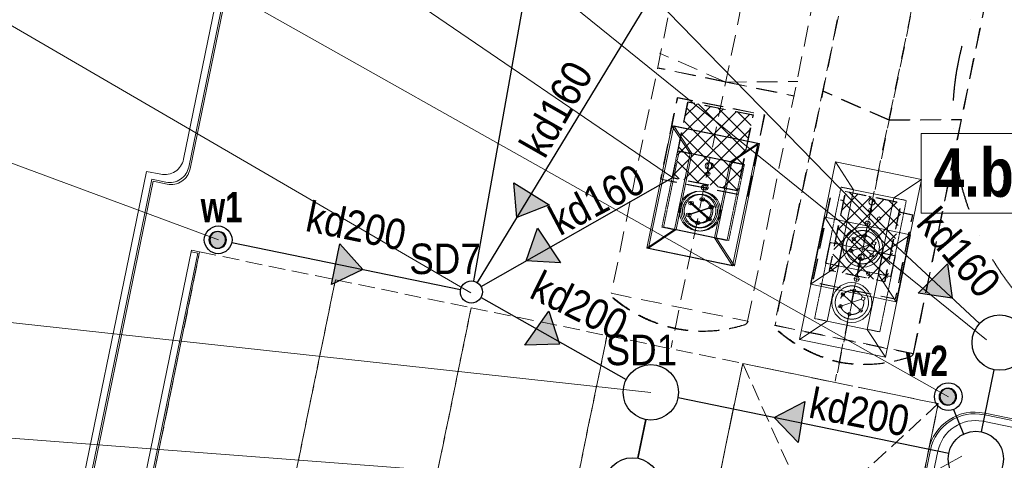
# Model space of a CAD drawing. Header units: millimetres. Extents: x 19047 to 276906, y -533553 to -451719.
# Tile 22 of 36: x 37189 to 54949, y -482709 to -474762. Entities that reach past the tile are written whole.
import ezdxf
from ezdxf.lldxf.tags import DXFTag

# ---------------------------------------------------------------- set-up
doc = ezdxf.new("R2010")
doc.units = ezdxf.units.MM
doc.header["$MEASUREMENT"] = 0
for name, pattern in [('DASHDOT', [1000, 500, -250, 0, -250]), ('DASHED', [19.05, 12.7, -6.35]), ('Krawędzie ukryte drobniejsze', [425, 300, -125]), ('Krawędzie ukryte drobniejsze kopia', [562.5, 375, -187.5]), ('Krawędzie ukryte dłuższe', [1125, 1000, -125])]:
    doc.linetypes.add(name, pattern=pattern)
for name, color, linetype, lineweight in [('0_Nr_pióra__101', 7, 'Continuous', 5), ('__TECHNOLOGIA_100_Nr_pióra__7', 7, 'Continuous', 13), ('ODLEGŁOŚCI BEZPIECZNE OD LPG', 1, 'DASHED', 30), ('ODLEGŁOŚCI BEZPIECZNE OD PALIW PŁYNNYCH', 30, 'DASHDOT', 30), ('PZT - strefy zagrożenia wybuchem_Nr_pióra__239', 6, 'Continuous', 13), ('PZT elementy dodatkowe_Nr_pióra__1', 7, 'Continuous', 13), ('PZT elementy dodatkowe_Nr_pióra__101', 7, 'Continuous', 5), ('PZT kanalizacja_Nr_pióra__19', 255, 'Continuous', 0), ('PZT kanalizacja_Nr_pióra__206', 7, 'Continuous', 30), ('PZT_Nr_pióra__1', 7, 'Continuous', 13), ('PZT_Nr_pióra__101', 7, 'Continuous', 5), ('PZT_Nr_pióra__41', 7, 'Continuous', 15)]:
    doc.layers.add(name, color=color, linetype=linetype, lineweight=lineweight)
doc.layers.add('IS_Węzeł_sieci_kanalizacyjnej_-_opisy', color=7, linetype='Continuous')
doc.layers.add('PZT_i_KD', color=7, linetype='Continuous', lineweight=30, true_color=0x136734)
doc.layers.add('PZT_Nr_pióra__201', color=7, linetype='Continuous', lineweight=5, true_color=0x595959)
doc.styles.add('GENERATED_STYLE_9', font='txt')
tags = doc.linetypes.add('SOLID', pattern=[10, 10, 0]).pattern_tags.tags
tags[6:7] = [DXFTag(74, 4), DXFTag(75, 0), DXFTag(340, '0'), DXFTag(46, 0.0), DXFTag(50, 0.0), DXFTag(44, 0.0), DXFTag(45, 0.0)]
tags[4:5] = [DXFTag(74, 4), DXFTag(75, 0), DXFTag(340, '0'), DXFTag(46, 0.0), DXFTag(50, 0.0), DXFTag(44, 0.0), DXFTag(45, 0.0)]
pattern_1 = [(45, (21982.28, 217823.63), (-141.421356, 141.421356), []), (135, (21982.28, 217823.63), (141.421356, 141.421356), [])]

# ---------------------------------------------------------------- blocks, each defined once
blk = doc.blocks.new('Etykieta_4', base_point=(26794, -691071))
at = {"layer": '0_Nr_pióra__101', "linetype": 'Continuous'}
for p, q in [((27634, -689628), (25954, -689628)), ((25954, -689628), (25954, -691069)), ((27634, -691069), (27634, -689628)), ((25954, -691069), (27634, -691069))]:
    blk.add_line(p, q, dxfattribs=at)
at = {"layer": '0_Nr_pióra__101', "insert": (27194, -689898), "char_height": 875, "attachment_point": 2, "style": 'GENERATED_STYLE_9'}
blk.add_mtext('\\A1;{\\pt0,101000;\\fArial Narrow|b1|i0|c238|p34;4.a \\fArial Narrow|b1|i0|c238|p34;\\A1{\\H.66x;\\S^  ;}\\fArial Narrow|b1|i0|c238|p34;\\fArial Narrow|b1|i0|c238|p34;\\A1{\\H.66x;\\S^  ;}\\fArial Narrow|b1|i0|c238|p34;\\fArial Narrow|b1|i0|c238|p34;\\fArial Narrow|b1|i0|c238|p34;\\fArial Narrow|b1|i0|c238|p34;\\fArial Narrow|b1|i0|c238|p34;\\fArial Narrow|b1|i0|c238|p34;\\fArial Narrow|b1|i0|c238|p34;\\fArial Narrow|b1|i0|c238|p34;\\fArial Narrow|b1|i0|c238|p34;\\fArial Narrow|b1|i0|c238|p34;\\fArial Narrow|b1|i0|c238|p34;\\fArial Narrow|b1|i0|c238|p34;\\fArial Narrow|b1|i0|c238|p34;\\fArial Narrow|b1|i0|c238|p34;\\fArial Narrow|b1|i0|c238|p34;\\fArial Narrow|b1|i0|c238|p34;\\fArial Narrow|b1|i0|c238|p34;\\fArial Narrow|b1|i0|c238|p34;\\fArial Narrow|b1|i0|c238|p34;\\fArial Narrow|b1|i0|c238|p34;\\fArial Narrow|b1|i0|c238|p34;\\fArial Narrow|b1|i0|c238|p34;\\fArial Narrow|b1|i0|c238|p34;\\fArial Narrow|b1|i0|c238|p34;\\fArial Narrow|b1|i0|c238|p34;\\fArial Narrow|b1|i0|c238|p34;}', dxfattribs=at)
blk = doc.blocks.new('Etykieta_11', base_point=(32475, -696079))
at = {"layer": '0_Nr_pióra__101', "linetype": 'Continuous'}
for p, q in [((33484, -694636), (31467, -694636)), ((31467, -694636), (31467, -696077)), ((33484, -696077), (33484, -694636)), ((31467, -696077), (33484, -696077))]:
    blk.add_line(p, q, dxfattribs=at)
at = {"layer": '0_Nr_pióra__101', "insert": (32875, -694905), "char_height": 875, "attachment_point": 2, "style": 'GENERATED_STYLE_9'}
blk.add_mtext('\\A1;{\\pt0,101000;\\fArial Narrow|b1|i0|c238|p34;4.b  \\fArial Narrow|b1|i0|c238|p34;\\A1{\\H.66x;\\S^  ;}\\fArial Narrow|b1|i0|c238|p34;\\fArial Narrow|b1|i0|c238|p34;\\A1{\\H.66x;\\S^  ;}\\fArial Narrow|b1|i0|c238|p34;\\fArial Narrow|b1|i0|c238|p34;\\fArial Narrow|b1|i0|c238|p34;\\fArial Narrow|b1|i0|c238|p34;\\fArial Narrow|b1|i0|c238|p34;\\fArial Narrow|b1|i0|c238|p34;\\fArial Narrow|b1|i0|c238|p34;\\fArial Narrow|b1|i0|c238|p34;\\fArial Narrow|b1|i0|c238|p34;\\fArial Narrow|b1|i0|c238|p34;\\fArial Narrow|b1|i0|c238|p34;\\fArial Narrow|b1|i0|c238|p34;\\fArial Narrow|b1|i0|c238|p34;\\fArial Narrow|b1|i0|c238|p34;\\fArial Narrow|b1|i0|c238|p34;\\fArial Narrow|b1|i0|c238|p34;\\fArial Narrow|b1|i0|c238|p34;\\fArial Narrow|b1|i0|c238|p34;\\fArial Narrow|b1|i0|c238|p34;\\fArial Narrow|b1|i0|c238|p34;\\fArial Narrow|b1|i0|c238|p34;\\fArial Narrow|b1|i0|c238|p34;\\fArial Narrow|b1|i0|c238|p34;\\fArial Narrow|b1|i0|c238|p34;\\fArial Narrow|b1|i0|c238|p34;\\fArial Narrow|b1|i0|c238|p34;}', dxfattribs=at)

msp = doc.modelspace()

# ---------------------------------------------------------------- hatches: boundary and pattern name
at = {"layer": 'PZT - strefy zagrożenia wybuchem_Nr_pióra__239', "linetype": 'Continuous'}
h = msp.add_hatch(dxfattribs=at)
h.set_pattern_fill('Siatka_5x5_ukośna', color=256, style=0, pattern_type=2)
h.set_pattern_definition(pattern_1)
h.paths.add_polyline_path([(48965, -477611), (50143, -477844), (50423, -476478), (49246, -476246)])
h = msp.add_hatch(dxfattribs=at)
h.set_pattern_fill('Siatka_5x5_ukośna', color=256, style=0, pattern_type=2)
h.set_pattern_definition(pattern_1)
h.paths.add_polyline_path([(51798, -479279), (52827, -479490), (53119, -478070), (52090, -477858)])
at = {"layer": 'PZT kanalizacja_Nr_pióra__19', "linetype": 'Continuous', "lineweight": 0, "true_color": 0x3f3f3f}
for points in [[(40603, -478733, 1), (40903, -478733, 1)], [(40619, -478733, 1), (40919, -478733, 1)], [(53772, -481563, 1), (54072, -481563, 1)], [(53788, -481560, 1), (54088, -481560, 1)]]:
    msp.add_hatch(color=250, dxfattribs=at).paths.add_polyline_path(points)
at = {"layer": 'PZT_i_KD'}
for points in [[(46154, -478328), (46737, -478103), (46101, -477705)], [(46322, -479112), (46946, -479147), (46530, -478523)], [(43380, -479269), (42964, -478802), (42816, -479537)], [(54011, -479785), (53924, -479166), (53392, -479695)], [(46925, -480614), (46733, -480019), (46300, -480632)], [(50796, -481939), (51232, -482387), (51349, -481646)]]:
    msp.add_hatch(color=256, dxfattribs=at).paths.add_polyline_path(points)

# ---------------------------------------------------------------- linework, layer by layer
at = {"layer": '__TECHNOLOGIA_100_Nr_pióra__7', "linetype": 'Continuous'}
for p, q in [((48954, -476677), (48502, -478881)), ((48985, -476677), (48532, -478881)), ((48954, -476677), (50502, -476995)), ((49280, -477178), (48954, -476677)), ((48985, -476677), (50532, -476995)), ((49310, -477178), (48985, -476677)), ((50005, -477327), (50502, -476995)), ((50035, -477326), (50532, -476995)), ((50502, -476995), (50049, -479199)), ((50532, -476995), (50080, -479199)), ((48998, -478549), (49280, -477178)), ((49029, -478549), (49310, -477178)), ((49280, -477178), (50005, -477327)), ((49310, -477178), (50035, -477326)), ((49723, -478698), (50005, -477327)), ((49753, -478698), (50035, -477326)), ((51905, -477327), (51452, -479531)), ((51905, -477327), (53453, -477645)), ((52231, -477828), (51905, -477327)), ((52955, -477977), (53453, -477645)), ((53453, -477645), (53000, -479849)), ((51949, -479199), (52231, -477828)), ((52231, -477828), (52955, -477977)), ((52674, -479348), (52955, -477977)), ((51709, -478326), (51256, -480530)), ((51709, -478326), (53256, -478644)), ((52034, -478826), (51709, -478326)), ((48502, -478881), (48999, -478549)), ((48532, -478881), (49029, -478549)), ((48998, -478549), (49723, -478698)), ((49028, -478549), (49753, -478698)), ((50049, -479199), (49724, -478698)), ((50080, -479199), (49754, -478698)), ((52759, -478975), (53256, -478644)), ((53256, -478644), (52804, -480848)), ((48502, -478881), (50049, -479199)), ((48532, -478881), (50080, -479199)), ((51752, -480198), (52034, -478826)), ((52034, -478826), (52759, -478975)), ((52477, -480347), (52759, -478975)), ((51452, -479531), (51949, -479200)), ((51949, -479199), (52674, -479348)), ((53000, -479849), (52675, -479349)), ((51452, -479531), (53000, -479849)), ((51256, -480530), (51753, -480198)), ((51752, -480198), (52477, -480347)), ((52804, -480848), (52478, -480347)), ((51256, -480530), (52804, -480848))]:
    msp.add_line(p, q, dxfattribs=at)
at = {"layer": '__TECHNOLOGIA_100_Nr_pióra__7', "linetype": 'DASHED'}
for p, q in [((49055, -477131), (48773, -478503)), ((49085, -477131), (48803, -478503)), ((49055, -477131), (49280, -477178)), ((49085, -477131), (49310, -477178)), ((50230, -477373), (49948, -478744)), ((50260, -477373), (49979, -478744)), ((50005, -477327), (50230, -477373)), ((50035, -477326), (50260, -477373)), ((52005, -477782), (51724, -479153)), ((52005, -477782), (52231, -477828)), ((53181, -478023), (52899, -479395)), ((52955, -477977), (53181, -478023)), ((48773, -478503), (48998, -478549)), ((48803, -478503), (49028, -478549)), ((49723, -478698), (49948, -478744)), ((49753, -478698), (49979, -478744)), ((51809, -478780), (51527, -480152)), ((51809, -478780), (52034, -478826)), ((52759, -478975), (52984, -479022)), ((51724, -479153), (51949, -479199)), ((52984, -479022), (52703, -480393)), ((52674, -479348), (52899, -479395)), ((51527, -480152), (51752, -480198)), ((52477, -480347), (52703, -480393))]:
    msp.add_line(p, q, dxfattribs=at)
at = {"layer": '__TECHNOLOGIA_100_Nr_pióra__7', "linetype": 'DASHDOT'}
for p, q in [((49606, -477805), (49503, -477784)), ((49615, -477801), (49512, -477779)), ((49251, -478042), (49644, -478391)), ((49281, -478042), (49675, -478391)), ((49691, -478132), (49191, -478298)), ((49721, -478132), (49222, -478298)), ((52535, -478451), (52433, -478430)), ((52201, -478692), (52595, -479042)), ((52641, -478783), (52628, -478787)), ((52571, -478806), (52142, -478949)), ((52339, -479449), (52236, -479428)), ((52374, -479804), (51946, -479947)), ((52005, -479691), (52398, -480040)), ((52445, -479781), (52431, -479786))]:
    msp.add_line(p, q, dxfattribs=at)
at = {"layer": '__TECHNOLOGIA_100_Nr_pióra__7', "linetype": 'Continuous'}
for centre, radius in [((49612, -477399), 57), ((49642, -477399), 57), ((49582, -477545), 30), ((49612, -477545), 30), ((49444, -478214), 360), ((49475, -478214), 360), ((49531, -477790), 45), ((49562, -477790), 45), ((49283, -478071), 30.5), ((49314, -478071), 30.5), ((49487, -478003), 30), ((49518, -478003), 30), ((52562, -478049), 57), ((49240, -478282), 30.5), ((49271, -478282), 30.5), ((49649, -478146), 30), ((49679, -478146), 30), ((52532, -478195), 30), ((49401, -478425), 30), ((49431, -478424), 30), ((49605, -478357), 30.5), ((49635, -478357), 30.5), ((52482, -478440), 45), ((52691, -478348), 30), ((52395, -478864), 360), ((52234, -478722), 30.5), ((52438, -478654), 30), ((52599, -478797), 30), ((52191, -478932), 30.5), ((52556, -479007), 30.5), ((52366, -479048), 57), ((52352, -479075), 30), ((52336, -479194), 30), ((52495, -479346), 30), ((52198, -479863), 360), ((52286, -479438), 45), ((52242, -479652), 30), ((52038, -479720), 30.5), ((52403, -479795), 30), ((51994, -479931), 30.5), ((52359, -480006), 30.5), ((52155, -480073), 30)]:
    msp.add_circle(centre, radius, dxfattribs=at)
at = {"layer": '__TECHNOLOGIA_100_Nr_pióra__7', "linetype": 'DASHED'}
for centre in [(49445, -478214), (49475, -478214), (52395, -478865), (52199, -479863)]:
    msp.add_circle(centre, 300, dxfattribs=at)
at = {"layer": '__TECHNOLOGIA_100_Nr_pióra__7', "linetype": 'DASHDOT'}
for centre, start, end in [((49445, -478214), 310.1904, 190.2054), ((49475, -478214), 310.1904, 190.2054), ((49445, -478214), 206.4592, 310.1904), ((49475, -478214), 206.4592, 310.1904), ((52395, -478864), 26.401, 190.2054), ((52395, -478864), 190.2054, 310.1904), ((52395, -478864), 326.4734, 10.3984), ((52199, -479863), 26.401, 190.2054), ((52199, -479863), 326.4734, 10.3984), ((52199, -479863), 190.2054, 310.1904)]:
    msp.add_arc(centre, 215, start, end, dxfattribs=at)
at = {"layer": 'IS_Węzeł_sieci_kanalizacyjnej_-_opisy', "linetype": 'SOLID', "lineweight": 20, "ltscale": 10}
for p, q in [((36076, -461475), (52941, -478785)), ((35469, -465068), (54626, -480538)), ((34857, -467975), (48965, -477611)), ((34985, -470895), (53943, -481564)), ((34761, -473545), (45326, -479686)), ((34452, -476394), (40772, -478732)), ((33977, -479890), (48574, -481485)), ((26742, -481529), (48242, -483162)), ((30750, -495445), (54184, -482635))]:
    msp.add_line(p, q, dxfattribs=at)
at = {"layer": 'ODLEGŁOŚCI BEZPIECZNE OD LPG', "ltscale": 100}
msp.add_circle((61672, -468544), 8000, dxfattribs=at)
at = {"layer": 'ODLEGŁOŚCI BEZPIECZNE OD PALIW PŁYNNYCH', "ltscale": 2}
msp.add_circle((59024, -476511), 5000, dxfattribs=at)
at = {"layer": 'PZT elementy dodatkowe_Nr_pióra__1', "linetype": 'Krawędzie ukryte drobniejsze kopia', "flags": 128}
for points in [[(51229, -469530), (48940, -480675)], [(54188, -470138), (51899, -481283)], [(49923, -475888), (48729, -475365)], [(49923, -475888), (48695, -475636)], [(49923, -475888), (51227, -475878)], [(49923, -475888), (51152, -476140)], [(52866, -476576), (51671, -476053)], [(52866, -476576), (54169, -476566)]]:
    msp.add_lwpolyline(points, dxfattribs=at)
for points in [[(50318, -480202), (52330, -470406), (49872, -469901), (47860, -479697)], [(53302, -480790), (55309, -471018), (52811, -470505), (50804, -480277)]]:
    msp.add_lwpolyline(points, close=True, dxfattribs=at)
for points in [[(50318, -480202, -0.280216), (50257, -480268, -0.126618), (49010, -480334, -0.123481), (47886, -479781, -0.223824), (47860, -479697)], [(53302, -480790, -0.280216), (53221, -480852, -0.126618), (51969, -480942, -0.123481), (50850, -480365, -0.223824), (50804, -480277)]]:
    msp.add_lwpolyline(points, format="xyb", dxfattribs=at)
at = {"layer": 'PZT elementy dodatkowe_Nr_pióra__101', "linetype": 'Krawędzie ukryte drobniejsze kopia', "flags": 128}
for points in [[(54278, -469741), (51934, -481153)], [(49933, -475883), (48704, -475631)], [(49933, -475883), (51162, -476136)], [(52875, -476571), (51681, -476048)], [(52875, -476571), (54179, -476562)], [(53046, -478235), (53290, -478285), (52979, -479803), (51490, -479497), (51802, -477979), (52046, -478029)], [(53055, -478230), (53300, -478280), (52988, -479799), (51499, -479493), (51811, -477975), (52056, -478025)]]:
    msp.add_lwpolyline(points, dxfattribs=at)
for points in [[(53311, -480785), (55381, -470708), (52883, -470195), (50813, -480272)], [(52081, -477863), (53080, -478068), (52788, -479488), (51789, -479283)], [(52090, -477858), (53089, -478064), (52798, -479484), (51798, -479279)]]:
    msp.add_lwpolyline(points, close=True, dxfattribs=at)
for points in [[(50327, -480197, -0.280216), (50267, -480263, -0.126618), (49020, -480329, -0.123481), (47896, -479776, -0.223824), (47870, -479693)], [(53311, -480785, -0.280216), (53230, -480847, -0.126618), (51978, -480937, -0.123481), (50859, -480360, -0.223824), (50813, -480272)]]:
    msp.add_lwpolyline(points, format="xyb", dxfattribs=at)
at = {"layer": 'PZT kanalizacja_Nr_pióra__206', "linetype": 'Continuous', "flags": 128}
for points in [[(40603, -478733, 1), (40903, -478733, 1)], [(40619, -478733, 1), (40919, -478733, 1)], [(53772, -481563, 1), (54072, -481563, 1)], [(53788, -481560, 1), (54088, -481560, 1)]]:
    msp.add_lwpolyline(points, format="xyb", close=True, dxfattribs=at)
at = {"layer": 'PZT_i_KD'}
for p, q in [((47546, -467321), (45372, -479475)), ((50165, -471728), (45441, -479501)), ((45511, -479573), (48956, -477615)), ((45141, -479632), (41014, -478784)), ((52934, -478778), (54501, -480244)), ((45511, -479770), (48131, -481249)), ((54535, -482196), (54765, -481075)), ((53947, -482586), (49063, -481583)), ((54034, -481791), (54212, -482238)), ((48479, -481973), (48334, -482671)), ((48480, -481980), (48341, -482672))]:
    msp.add_line(p, q, dxfattribs=at)
for points in [[(46737, -478103), (46154, -478328), (46101, -477705), (46737, -478103)], [(46946, -479147), (46322, -479112), (46530, -478523), (46946, -479147)], [(42964, -478802), (43380, -479269), (42816, -479537), (42964, -478802)], [(53924, -479166), (54011, -479785), (53392, -479695), (53924, -479166)], [(46733, -480019), (46925, -480614), (46300, -480632), (46733, -480019)], [(51232, -482387), (50796, -481939), (51349, -481646), (51232, -482387)]]:
    msp.add_lwpolyline(points, dxfattribs=at)
for centre, radius in [((40769, -478733), 250), ((45337, -479672), 200), ((54866, -480585), 500), ((48573, -481482), 500), ((53938, -481560), 250), ((54435, -482685), 500), ((48242, -483162), 500)]:
    msp.add_circle(centre, radius, dxfattribs=at)
at = {"layer": 'PZT_Nr_pióra__1', "linetype": 'Continuous', "flags": 128}
msp.add_lwpolyline([(39478, -477498), (39732, -477550, 0.414214), (40145, -477278), (42056, -467977, 0.028297), (42194, -464030), (41769, -459833, 0.043286), (41525, -459021)], format="xyb", dxfattribs=at)
msp.add_lwpolyline([(76183, -497952), (75828, -499663), (60265, -496433), (60560, -495013), (54022, -493656), (54846, -489649), (48167, -488274), (48455, -486876), (37993, -484727), (39478, -477498)], dxfattribs=at)
at = {"layer": 'PZT_Nr_pióra__101', "linetype": 'Continuous'}
msp.add_line((40400, -478973), (40282, -478949), dxfattribs=at)
at = {"layer": 'PZT_Nr_pióra__101', "linetype": 'Continuous', "flags": 128}
for points in [[(39571, -477639), (39825, -477692, 0.414214), (40239, -477419), (42173, -468001, 0.02872), (42312, -463961), (41915, -459798, 0.049302), (41681, -459052)], [(39594, -477675), (39849, -477727, 0.414214), (40263, -477455), (42215, -467951, 0.033823), (42342, -463942), (41950, -459795, 0.016674), (41765, -459069)], [(40435, -478950), (40288, -478920), (39252, -483965), (52867, -486762), (53752, -482547), (53752, -482547, -0.414333), (54559, -482005), (58316, -482778), (58286, -482925), (60245, -483328), (60275, -483181), (70526, -485291, -0.348517), (70981, -486052), (69132, -495054), (69279, -495084)], [(40400, -478973), (39393, -483871), (52777, -486620), (53617, -482519, -0.414235), (54584, -481887)], [(40435, -478950), (39429, -483848), (52751, -486584), (53587, -482512, -0.414214), (54590, -481858), (54601, -481860)]]:
    msp.add_lwpolyline(points, format="xyb", dxfattribs=at)
at = {"layer": 'PZT_Nr_pióra__101', "linetype": 'Krawędzie ukryte drobniejsze kopia', "flags": 128}
for points in [[(50618, -476482), (50318, -477952), (48748, -477640), (49048, -476172)], [(50628, -476478), (50328, -477948), (48758, -477636), (49058, -476168)], [(49236, -476250), (48956, -477615), (50133, -477848), (50414, -476483)], [(49246, -476246), (48965, -477611), (50143, -477844), (50423, -476478)]]:
    msp.add_lwpolyline(points, close=True, dxfattribs=at)
at = {"layer": 'PZT_Nr_pióra__101', "linetype": 'Continuous', "flags": 128}
for points in [[(76092, -497811), (75735, -499521), (60409, -496340), (60704, -494921), (54163, -493563), (54988, -489555), (48309, -488181), (48596, -486783), (38134, -484633), (39571, -477639)], [(76068, -497775), (75712, -499486), (60445, -496317), (60739, -494897), (54199, -493540), (55024, -489532), (48344, -488160), (48632, -486759), (38170, -484610), (39594, -477675)], [(54584, -481887), (54595, -481890)], [(54595, -481890), (58340, -482660)], [(54601, -481860), (58346, -482631), (58316, -482778)]]:
    msp.add_lwpolyline(points, dxfattribs=at)
at = {"layer": 'PZT_Nr_pióra__201', "linetype": 'Krawędzie ukryte drobniejsze'}
for p, q in [((50230, -480962), (52751, -486584)), ((53757, -481687), (49224, -485860))]:
    msp.add_line(p, q, dxfattribs=at)
at = {"layer": 'PZT_Nr_pióra__201', "linetype": 'Krawędzie ukryte drobniejsze', "flags": 128}
for points in [[(40435, -478950), (42884, -479453), (41878, -484351), (39429, -483848)], [(42884, -479453), (45333, -479956), (44327, -484854), (41878, -484351)], [(45333, -479956), (47782, -480459), (46776, -485357), (44327, -484854)], [(47782, -480459), (50230, -480962), (49224, -485860), (46776, -485357)], [(50230, -480962), (53757, -481687), (52751, -486584), (49224, -485860)]]:
    msp.add_lwpolyline(points, close=True, dxfattribs=at)
at = {"layer": 'PZT_Nr_pióra__41', "linetype": 'Krawędzie ukryte dłuższe', "flags": 128}
msp.add_lwpolyline([(53757, -481687), (52751, -486584), (49224, -485860), (50230, -480962)], close=True, dxfattribs=at)

# ---------------------------------------------------------------- block references
at = {"linetype": 'Continuous'}
for name, p in [('Etykieta_4', (48776, -473248)), ('Etykieta_11', (54458, -478256))]:
    msp.add_blockref(name, p, dxfattribs=at)

# ---------------------------------------------------------------- texts
at = {"layer": 'PZT_i_KD', "color": 7, "linetype": 'Continuous', "style": 'GENERATED_STYLE_9', "width": 0.9}
for rotation, p in [(348.3286, (42321, -478567)), (333.6692, (46355, -479763))]:
    msp.add_text('kd200', height=550, rotation=rotation, dxfattribs=at).set_placement(p)
at = {"layer": 'PZT_i_KD', "color": 7, "linetype": 'Continuous', "char_height": 550, "attachment_point": 8, "style": 'GENERATED_STYLE_9'}
for s, insert, rotation in [('\\A1;{\\W0.9;kd160}', (47112, -476513), 60.2675), ('\\A1;{\\W0.9;kd160}', (47729, -478256), 27.8579), ('\\A1;{\\W0.9;kd160}', (53915, -479143), 310.4168), ('\\A1;{\\W0.9;kd200}', (52281, -482116), 348.7619)]:
    msp.add_mtext(s, dxfattribs=dict(at, insert=insert, rotation=rotation))
for s, insert in [('\\A1;{\\W0.900000x;\\fArial Narrow|b1|i0|c238|p34;w1}', (40832, -478417)), ('\\A1;{\\W0.9;SD7}', (44861, -479358)), ('\\A1;{\\W0.9;SD1}', (48402, -481001)), ('\\A1;{\\W0.900000x;\\fArial Narrow|b1|i0|c238|p34;w2}', (53553, -481191))]:
    msp.add_mtext(s, dxfattribs=dict(at, insert=insert))

doc.saveas('drawing.dxf')
